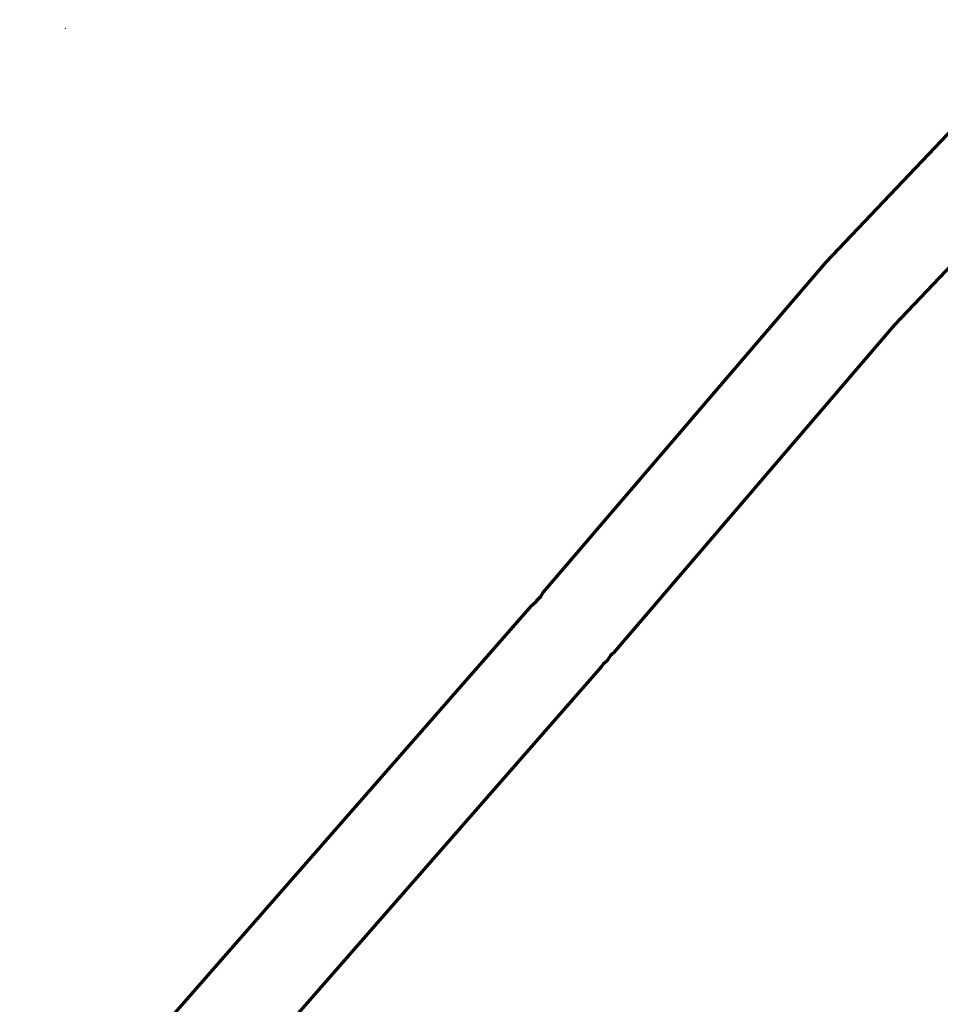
# Model space of a CAD drawing. Header units: metres. Extents: x 98902 to 136161, y 449037 to 499677.
# Tile 152 of 200: x 113793 to 113892, y 483207 to 483314. Entities that reach past the tile are written whole.
import ezdxf

# ---------------------------------------------------------------- set-up
doc = ezdxf.new("R2010")
doc.units = ezdxf.units.M
doc.layers.add('B-WE-KL-ET_LS_HULPSTUK-S', color=190, linetype='Continuous', lineweight=25)
doc.layers.add('B-WE-OG-INFO_EIS VOORZORGSMAATREGEL-GV', color=7, linetype='Continuous', lineweight=70, true_color=0xfa194b)
doc.styles.add('NLCS-ISO', font='NLCS-ISO.ttf')

# ---------------------------------------------------------------- blocks, each defined once
blk = doc.blocks.new('SKL-WTB_HULP_OVERIG-SO')
at = {"color": 0, "linetype": 'ByBlock', "lineweight": 18}
for points in [[(-0.14, 0.14), (0.14, -0.14)], [(0.14, 0.14), (-0.14, -0.14)]]:
    blk.add_lwpolyline(points, dxfattribs=at)
at = {"color": 0, "linetype": 'ByBlock', "lineweight": 18, "style": 'NLCS-ISO', "flags": 1}
for tag, p in [('TYPE', (1.5, 0)), ('OMSCHRIJVING', (1.5, -3)), ('LABEL', (1.5, -1.5))]:
    blk.add_attdef(tag, p, '', height=1, dxfattribs=at)

msp = doc.modelspace()

# ---------------------------------------------------------------- linework, layer by layer
at = {"layer": 'B-WE-OG-INFO_EIS VOORZORGSMAATREGEL-GV', "flags": 128}
for points in [[(113601.68, 482945.16), (113623.41, 482979.47), (113692.14, 483055.31), (113691.65, 483071.85), (113692.36, 483074.28), (113695.18, 483078.1), (113797.69, 483193.2), (113847.8, 483250.45), (113847.87, 483250.5), (113847.91, 483250.57), (113848.27, 483250.88), (113848.32, 483250.99), (113848.77, 483251.42), (113849.02, 483251.86), (113879.54, 483287.5), (113904.39, 483313.66)], [(113911.77, 483306.92), (113886.89, 483280.72), (113856.6, 483245.33), (113856.42, 483245.19), (113856.29, 483245.07), (113855.9, 483244.47), (113855.47, 483244.11), (113855.31, 483243.85), (113805.18, 483186.57), (113765.38, 483141.64), (113709.19, 483078.96), (113701.53, 483069.98), (113702.13, 483053.5), (113701.36, 483051.14), (113700.37, 483049.5), (113631.63, 482973.75), (113610.27, 482940.04)]]:
    msp.add_lwpolyline(points, dxfattribs=at)

# ---------------------------------------------------------------- block references
at = {"layer": 'B-WE-KL-ET_LS_HULPSTUK-S', "xscale": 0.2, "yscale": 0.2, "zscale": 0.2}
msp.add_blockref('SKL-WTB_HULP_OVERIG-SO', (113797.49, 483312.73), dxfattribs=at)

doc.saveas('drawing.dxf')
